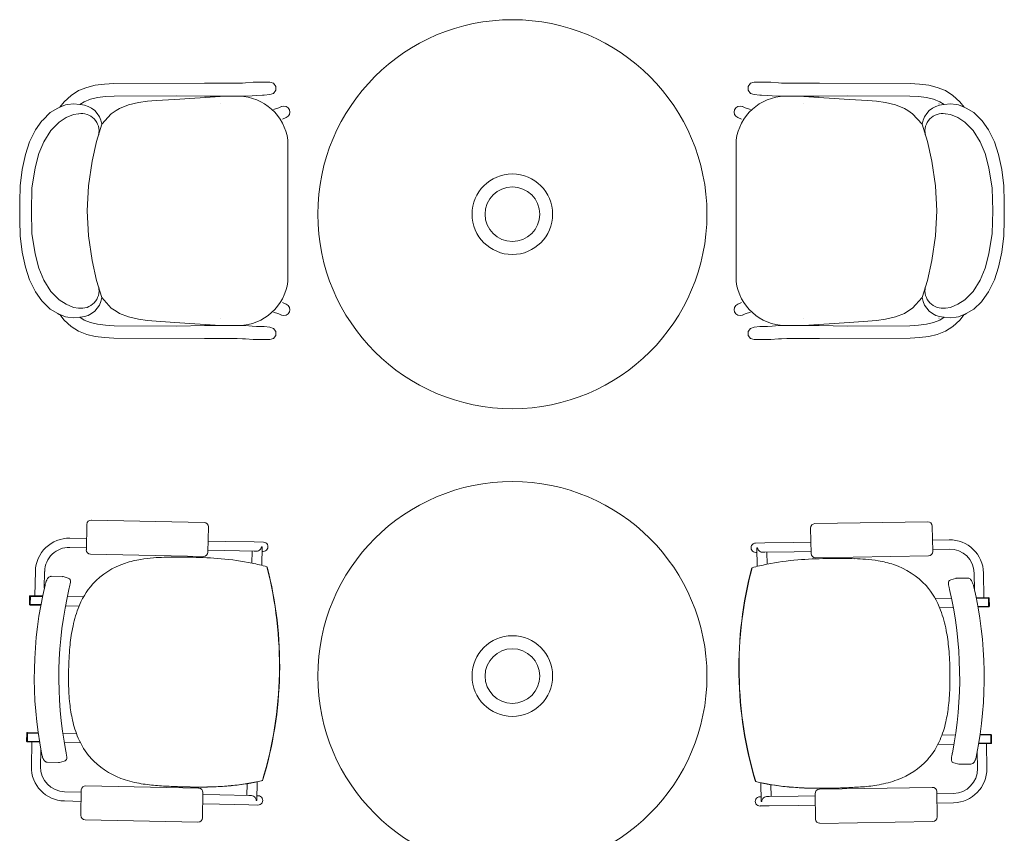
# Model space of a CAD drawing. Header units: millimetres. Extents: x 99250 to 122845, y -19292 to 18303.
# Tile 18 of 99: x 101816 to 103744, y 14136 to 15729. Entities that reach past the tile are written whole.
import ezdxf

# ---------------------------------------------------------------- set-up
doc = ezdxf.new("R2010")
doc.units = ezdxf.units.MM
doc.header["$MEASUREMENT"] = 0
doc.layers.add('IRISH HOUSE_HYD AIRPORT_DRAINAGE LAYOUT 1$0$GREY SCALE', color=8, linetype='Continuous')
doc.layers.add('IRISH HOUSE_HYD AIRPORT_DRAINAGE LAYOUT 1$0$GREYSCALE', color=8, linetype='Continuous', lineweight=0)
doc.layers.add('M-MEP-ELPR-EQUIP', color=6, linetype='Continuous', lineweight=20)

# ---------------------------------------------------------------- blocks, each defined once
blk = doc.blocks.new('IRISH HOUSE_HYD AIRPORT_DRAINAGE LAYOUT 1$0$FLOOR PLAN')
at = {"layer": 'IRISH HOUSE_HYD AIRPORT_DRAINAGE LAYOUT 1$0$GREYSCALE', "color": 8, "lineweight": 0}
for p, q in [((1964.3, 15600.8), (1947.5, 15596.7)), ((1982, 15603), (1964.3, 15600.8)), ((2000.7, 15604), (1982, 15603)), ((2178.3, 15604.8), (2000.7, 15604)), ((2223.8, 15604.9), (2178.3, 15604.8)), ((2242.3, 15604.9), (2223.8, 15604.9)), ((2252.8, 15605), (2242.3, 15604.9)), ((2258.1, 15605.4), (2252.8, 15605)), ((2273.5, 15606.7), (2258.1, 15605.4)), ((2286, 15607), (2273.5, 15606.7)), ((2305.6, 15607), (2286, 15607)), ((2305.8, 15607), (2305.6, 15607)), ((2306, 15607), (2305.8, 15607)), ((2313.2, 15604.6), (2306, 15607)), ((2317.6, 15598.5), (2313.2, 15604.6)), ((2317.6, 15591), (2317.6, 15598.5)), ((3242.8, 15598.5), (3247.2, 15604.6)), ((3242.8, 15591), (3242.8, 15598.5)), ((3247.2, 15604.6), (3254.3, 15607)), ((3254.3, 15607), (3254.6, 15607)), ((3254.6, 15607), (3254.8, 15607)), ((3254.8, 15607), (3274.4, 15607)), ((3274.4, 15607), (3286.9, 15606.7)), ((3286.9, 15606.7), (3302.3, 15605.4)), ((3302.3, 15605.4), (3307.6, 15605)), ((3307.6, 15605), (3318.1, 15604.9)), ((3318.1, 15604.9), (3336.6, 15604.9)), ((3336.6, 15604.9), (3382, 15604.8)), ((3382, 15604.8), (3559.7, 15604)), ((3559.7, 15604), (3578.4, 15603)), ((3578.4, 15603), (3596.1, 15600.8)), ((3596.1, 15600.8), (3612.9, 15596.7)), ((1916.8, 15581), (1903.1, 15568.6)), ((1931.6, 15590.3), (1916.8, 15581)), ((1947.5, 15596.7), (1931.6, 15590.3)), ((1968.7, 15576.8), (1984.2, 15578.8)), ((1984.2, 15578.8), (2001.5, 15579.6)), ((2001.5, 15579.6), (2123.6, 15580.2)), ((2119.9, 15573.2), (2208.8, 15578.9)), ((2178.4, 15579.3), (2123.6, 15580.2)), ((2223.9, 15579.4), (2178.4, 15579.3)), ((2208.8, 15578.9), (2226.7, 15579.4)), ((2242.4, 15579.4), (2223.9, 15579.4)), ((2226.7, 15579.4), (2227.2, 15579.4)), ((2227.2, 15579.4), (2230.1, 15579.3)), ((2252.9, 15579.5), (2242.4, 15579.4)), ((2257.7, 15579.6), (2252.9, 15579.5)), ((2271.1, 15580.2), (2257.7, 15579.6)), ((2279.7, 15581), (2271.1, 15580.2)), ((2291.9, 15581.2), (2279.7, 15581)), ((2294.9, 15581.2), (2291.9, 15581.2)), ((2306, 15582.6), (2294.9, 15581.2)), ((2306, 15582.6), (2313.2, 15584.9)), ((2313.2, 15584.9), (2317.6, 15591)), ((3247.2, 15584.9), (3242.8, 15591)), ((3254.3, 15582.6), (3247.2, 15584.9)), ((3254.3, 15582.6), (3265.5, 15581.2)), ((3265.5, 15581.2), (3268.5, 15581.2)), ((3268.5, 15581.2), (3280.7, 15581)), ((3280.7, 15581), (3289.3, 15580.2)), ((3289.3, 15580.2), (3302.7, 15579.6)), ((3302.7, 15579.6), (3307.5, 15579.5)), ((3307.5, 15579.5), (3318, 15579.4)), ((3318, 15579.4), (3336.5, 15579.4)), ((3333.2, 15579.4), (3330.3, 15579.3)), ((3333.6, 15579.4), (3333.2, 15579.4)), ((3351.5, 15578.9), (3333.6, 15579.4)), ((3336.5, 15579.4), (3381.9, 15579.3)), ((3440.5, 15573.2), (3351.5, 15578.9)), ((3381.9, 15579.3), (3436.8, 15580.2)), ((3558.9, 15579.6), (3436.8, 15580.2)), ((3576.2, 15578.8), (3558.9, 15579.6)), ((3591.7, 15576.8), (3576.2, 15578.8)), ((3612.9, 15596.7), (3628.8, 15590.3)), ((3628.8, 15590.3), (3643.6, 15581)), ((3643.6, 15581), (3657.2, 15568.6)), ((1903.1, 15568.6), (1894.7, 15557.9)), ((1894.7, 15557.9), (1906, 15562.5)), ((1906, 15562.5), (1910.4, 15563.1)), ((1910.4, 15563.1), (1921.6, 15564.2)), ((1933.9, 15563.2), (1921.6, 15564.2)), ((1933.9, 15563.2), (1942.6, 15568.6)), ((1935.5, 15563), (1933.9, 15563.2)), ((1942.6, 15568.6), (1954.9, 15573.5)), ((1944.2, 15564.6), (1944.1, 15564.6)), ((1954.9, 15573.5), (1968.7, 15576.8)), ((2029.1, 15562.3), (2011.9, 15555.5)), ((2029.1, 15562.3), (2049.1, 15567.1)), ((2049.1, 15567.1), (2066.4, 15569.4)), ((2066.4, 15569.4), (2083.7, 15570.9)), ((2083.7, 15570.9), (2119.9, 15573.2)), ((2209.5, 15564.8), (2209.4, 15564.8)), ((2323.3, 15556.3), (2329, 15558.9)), ((2329, 15558.9), (2329.2, 15559)), ((2329.2, 15559), (2333.6, 15559.8)), ((2333.6, 15559.8), (2338, 15559)), ((2338, 15559), (2341.8, 15556.5)), ((3222.4, 15559), (3218.6, 15556.5)), ((3226.8, 15559.8), (3222.4, 15559)), ((3231.2, 15559), (3226.8, 15559.8)), ((3231.4, 15558.9), (3231.2, 15559)), ((3237, 15556.3), (3231.4, 15558.9)), ((3350.9, 15564.8), (3350.9, 15564.8)), ((3476.7, 15570.9), (3440.5, 15573.2)), ((3494, 15569.4), (3476.7, 15570.9)), ((3511.3, 15567.1), (3494, 15569.4)), ((3531.3, 15562.3), (3511.3, 15567.1)), ((3531.3, 15562.3), (3548.5, 15555.5)), ((3605.5, 15573.5), (3591.7, 15576.8)), ((3617.8, 15568.6), (3605.5, 15573.5)), ((3616.2, 15564.6), (3616.3, 15564.6)), ((3626.5, 15563.2), (3617.8, 15568.6)), ((3624.9, 15563), (3626.5, 15563.2)), ((3626.5, 15563.2), (3638.8, 15564.2)), ((3649.9, 15563.1), (3638.8, 15564.2)), ((3654.3, 15562.5), (3649.9, 15563.1)), ((3665.7, 15557.9), (3654.3, 15562.5)), ((3657.2, 15568.6), (3665.7, 15557.9)), ((1861.2, 15532.6), (1875.7, 15547.1)), ((1875.7, 15547.1), (1890.7, 15555.7)), ((1890.7, 15555.7), (1893.8, 15557.5)), ((1893.8, 15557.5), (1894.7, 15557.9)), ((1921.8, 15543.7), (1907, 15537.6)), ((1931.5, 15545), (1921.8, 15543.7)), ((1932.3, 15545.1), (1931.5, 15545)), ((1995.6, 15545.1), (1977.3, 15524.6)), ((2005, 15551.2), (1995.6, 15545.1)), ((2011.9, 15555.5), (2005, 15551.2)), ((2313.3, 15553.1), (2323.3, 15556.3)), ((2341.8, 15540.1), (2338, 15537.6)), ((2341.8, 15556.5), (2344.3, 15552.7)), ((2344.3, 15543.8), (2341.8, 15540.1)), ((2344.3, 15552.7), (2345.1, 15548.3)), ((2345.1, 15548.3), (2344.3, 15543.8)), ((3216.1, 15552.7), (3215.2, 15548.3)), ((3215.2, 15548.3), (3216.1, 15543.8)), ((3218.6, 15556.5), (3216.1, 15552.7)), ((3216.1, 15543.8), (3218.6, 15540.1)), ((3218.6, 15540.1), (3222.4, 15537.6)), ((3247.1, 15553.1), (3237, 15556.3)), ((3548.5, 15555.5), (3555.4, 15551.2)), ((3555.4, 15551.2), (3564.7, 15545.1)), ((3564.7, 15545.1), (3583.1, 15524.6)), ((3628.1, 15545.1), (3628.9, 15545)), ((3628.9, 15545), (3638.6, 15543.7)), ((3638.6, 15543.7), (3653.4, 15537.6)), ((3666.6, 15557.5), (3665.7, 15557.9)), ((3669.7, 15555.7), (3666.6, 15557.5)), ((3684.6, 15547.1), (3669.7, 15555.7)), ((3699.2, 15532.6), (3684.6, 15547.1)), ((1847, 15513.4), (1859.6, 15531.2)), ((1859.6, 15531.2), (1861.2, 15532.6)), ((1893.6, 15528.8), (1877.5, 15512.3)), ((1907, 15537.6), (1893.6, 15528.8)), ((1966.8, 15490.9), (1977.3, 15524.6)), ((2337.9, 15537.5), (2330.8, 15534.1)), ((2338, 15537.6), (2337.9, 15537.5)), ((3222.4, 15537.6), (3222.5, 15537.5)), ((3222.5, 15537.5), (3229.5, 15534.1)), ((3593.5, 15490.9), (3583.1, 15524.6)), ((3653.4, 15537.6), (3666.7, 15528.8)), ((3666.7, 15528.8), (3682.9, 15512.3)), ((3700.8, 15531.2), (3699.2, 15532.6)), ((3713.4, 15513.4), (3700.8, 15531.2)), ((1847, 15513.4), (1835.7, 15489.8)), ((1863.6, 15490.1), (1877.5, 15512.3)), ((3696.8, 15490.1), (3682.9, 15512.3)), ((3713.4, 15513.4), (3724.7, 15489.8)), ((1835.7, 15489.8), (1827.6, 15465.2)), ((1853.8, 15466.8), (1863.6, 15490.1)), ((1957.8, 15452), (1966.8, 15490.9)), ((2341.3, 15216.3), (2341.3, 15493.1)), ((3219.1, 15216.3), (3219.1, 15493.1)), ((3602.5, 15452), (3593.5, 15490.9)), ((3706.6, 15466.8), (3696.8, 15490.1)), ((3724.7, 15489.8), (3732.7, 15465.2)), ((1827.6, 15465.2), (1821.2, 15435.8)), ((1846.4, 15439.1), (1853.8, 15466.8)), ((3713.9, 15439.1), (3706.6, 15466.8)), ((3732.7, 15465.2), (3739.1, 15435.8)), ((1950.8, 15403.5), (1957.8, 15452)), ((3609.5, 15403.5), (3602.5, 15452)), ((1821.2, 15435.8), (1817.4, 15403.5)), ((1840.2, 15399.4), (1846.4, 15439.1)), ((3720.2, 15399.4), (3713.9, 15439.1)), ((3739.1, 15435.8), (3743, 15403.5)), ((1817.4, 15403.5), (1816.2, 15372.7)), ((1839, 15354.7), (1840.2, 15399.4)), ((1948.5, 15354.8), (1950.8, 15403.5)), ((3611.9, 15354.8), (3609.5, 15403.5)), ((3721.4, 15354.7), (3720.2, 15399.4)), ((3743, 15403.5), (3744.2, 15372.7)), ((1816.2, 15372.7), (1816.4, 15354.7)), ((3744.2, 15372.7), (3744, 15354.7)), ((1816.2, 15336.8), (1816.4, 15354.7)), ((1840.2, 15310.1), (1839, 15354.7)), ((1948.5, 15354.7), (1948.5, 15354.8)), ((1948.5, 15354.7), (1948.5, 15354.7)), ((1950.8, 15306), (1948.5, 15354.7)), ((3609.5, 15306), (3611.9, 15354.7)), ((3611.9, 15354.7), (3611.9, 15354.8)), ((3611.9, 15354.7), (3611.9, 15354.7)), ((3720.2, 15310.1), (3721.4, 15354.7)), ((3744.2, 15336.8), (3744, 15354.7)), ((1817.4, 15305.9), (1816.2, 15336.8)), ((3743, 15305.9), (3744.2, 15336.8)), ((1846.4, 15270.3), (1840.2, 15310.1)), ((3713.9, 15270.3), (3720.2, 15310.1)), ((1821.2, 15273.7), (1817.4, 15305.9)), ((1957.8, 15257.5), (1950.8, 15306)), ((3602.5, 15257.5), (3609.5, 15306)), ((3739.1, 15273.7), (3743, 15305.9)), ((1827.6, 15244.2), (1821.2, 15273.7)), ((1853.8, 15242.6), (1846.4, 15270.3)), ((3706.6, 15242.6), (3713.9, 15270.3)), ((3732.7, 15244.2), (3739.1, 15273.7)), ((1966.8, 15218.5), (1957.8, 15257.5)), ((3593.5, 15218.5), (3602.5, 15257.5)), ((1835.7, 15219.7), (1827.6, 15244.2)), ((1863.6, 15219.3), (1853.8, 15242.6)), ((3696.8, 15219.3), (3706.6, 15242.6)), ((3724.7, 15219.7), (3732.7, 15244.2)), ((1847, 15196), (1835.7, 15219.7)), ((1877.5, 15197.1), (1863.6, 15219.3)), ((1977.3, 15184.9), (1966.8, 15218.5)), ((3583.1, 15184.9), (3593.5, 15218.5)), ((3682.9, 15197.1), (3696.8, 15219.3)), ((3713.4, 15196), (3724.7, 15219.7)), ((1847, 15196), (1859.6, 15178.3)), ((1893.6, 15180.7), (1877.5, 15197.1)), ((3666.7, 15180.7), (3682.9, 15197.1)), ((3713.4, 15196), (3700.8, 15178.3)), ((1859.6, 15178.3), (1861.2, 15176.9)), ((1861.2, 15176.9), (1875.7, 15162.3)), ((1907, 15171.9), (1893.6, 15180.7)), ((1995.6, 15164.3), (1977.3, 15184.9)), ((2337.9, 15171.9), (2330.8, 15175.4)), ((3222.5, 15171.9), (3229.5, 15175.4)), ((3564.7, 15164.3), (3583.1, 15184.9)), ((3653.4, 15171.9), (3666.7, 15180.7)), ((3699.2, 15176.9), (3684.6, 15162.3)), ((3700.8, 15178.3), (3699.2, 15176.9)), ((1875.7, 15162.3), (1890.7, 15153.8)), ((1921.8, 15165.8), (1907, 15171.9)), ((1931.5, 15164.4), (1921.8, 15165.8)), ((1932.3, 15164.3), (1931.5, 15164.4)), ((2005, 15158.3), (1995.6, 15164.3)), ((2011.9, 15153.9), (2005, 15158.3)), ((2029.1, 15147.1), (2011.9, 15153.9)), ((2313.3, 15156.4), (2323.3, 15153.2)), ((2338, 15171.9), (2337.9, 15171.9)), ((2341.8, 15169.4), (2338, 15171.9)), ((2344.3, 15165.6), (2341.8, 15169.4)), ((2341.8, 15153), (2344.3, 15156.7)), ((2345.1, 15161.2), (2344.3, 15165.6)), ((2344.3, 15156.7), (2345.1, 15161.2)), ((3215.2, 15161.2), (3216.1, 15165.6)), ((3216.1, 15156.7), (3215.2, 15161.2)), ((3216.1, 15165.6), (3218.6, 15169.4)), ((3218.6, 15153), (3216.1, 15156.7)), ((3218.6, 15169.4), (3222.4, 15171.9)), ((3222.4, 15171.9), (3222.5, 15171.9)), ((3247.1, 15156.4), (3237, 15153.2)), ((3531.3, 15147.1), (3548.5, 15153.9)), ((3548.5, 15153.9), (3555.4, 15158.3)), ((3555.4, 15158.3), (3564.7, 15164.3)), ((3628.1, 15164.3), (3628.9, 15164.4)), ((3628.9, 15164.4), (3638.6, 15165.8)), ((3638.6, 15165.8), (3653.4, 15171.9)), ((3684.6, 15162.3), (3669.7, 15153.8)), ((1890.7, 15153.8), (1893.8, 15151.9)), ((1893.8, 15151.9), (1894.7, 15151.6)), ((1894.7, 15151.6), (1906, 15147)), ((1903.1, 15140.8), (1894.7, 15151.6)), ((1916.8, 15128.4), (1903.1, 15140.8)), ((1906, 15147), (1910.4, 15146.4)), ((1910.4, 15146.4), (1921.6, 15145.3)), ((1933.9, 15146.3), (1921.6, 15145.3)), ((1935.5, 15146.4), (1933.9, 15146.3)), ((1933.9, 15146.3), (1942.6, 15140.9)), ((1942.6, 15140.9), (1954.9, 15135.9)), ((1944.2, 15144.9), (1944.1, 15144.9)), ((1954.9, 15135.9), (1968.7, 15132.6)), ((2029.1, 15147.1), (2049.1, 15142.3)), ((2049.1, 15142.3), (2066.4, 15140)), ((2066.4, 15140), (2083.7, 15138.6)), ((2083.7, 15138.6), (2119.9, 15136.2)), ((2119.9, 15136.2), (2208.8, 15130.5)), ((2209.5, 15144.7), (2209.4, 15144.7)), ((2323.3, 15153.2), (2329, 15150.5)), ((2329, 15150.5), (2329.2, 15150.5)), ((2329.2, 15150.5), (2333.6, 15149.6)), ((2333.6, 15149.6), (2338, 15150.5)), ((2338, 15150.5), (2341.8, 15153)), ((3222.4, 15150.5), (3218.6, 15153)), ((3226.8, 15149.6), (3222.4, 15150.5)), ((3231.2, 15150.5), (3226.8, 15149.6)), ((3231.4, 15150.5), (3231.2, 15150.5)), ((3237, 15153.2), (3231.4, 15150.5)), ((3350.9, 15144.7), (3350.9, 15144.7)), ((3440.5, 15136.2), (3351.5, 15130.5)), ((3476.7, 15138.6), (3440.5, 15136.2)), ((3494, 15140), (3476.7, 15138.6)), ((3511.3, 15142.3), (3494, 15140)), ((3531.3, 15147.1), (3511.3, 15142.3)), ((3605.5, 15135.9), (3591.7, 15132.6)), ((3617.8, 15140.9), (3605.5, 15135.9)), ((3616.2, 15144.9), (3616.3, 15144.9)), ((3626.5, 15146.3), (3617.8, 15140.9)), ((3624.9, 15146.4), (3626.5, 15146.3)), ((3626.5, 15146.3), (3638.8, 15145.3)), ((3649.9, 15146.4), (3638.8, 15145.3)), ((3643.6, 15128.4), (3657.2, 15140.8)), ((3654.3, 15147), (3649.9, 15146.4)), ((3665.7, 15151.6), (3654.3, 15147)), ((3657.2, 15140.8), (3665.7, 15151.6)), ((3666.6, 15151.9), (3665.7, 15151.6)), ((3669.7, 15153.8), (3666.6, 15151.9)), ((1931.6, 15119.1), (1916.8, 15128.4)), ((1947.5, 15112.7), (1931.6, 15119.1)), ((1968.7, 15132.6), (1984.2, 15130.7)), ((1984.2, 15130.7), (2001.5, 15129.8)), ((2001.5, 15129.8), (2123.6, 15129.2)), ((2178.4, 15130.1), (2123.6, 15129.2)), ((2223.9, 15130.1), (2178.4, 15130.1)), ((2208.8, 15130.5), (2226.7, 15130)), ((2242.4, 15130), (2223.9, 15130.1)), ((2226.7, 15130), (2227.2, 15130)), ((2227.2, 15130), (2230.1, 15130.1)), ((2252.9, 15129.9), (2242.4, 15130)), ((2257.7, 15129.9), (2252.9, 15129.9)), ((2271.1, 15129.2), (2257.7, 15129.9)), ((2279.7, 15128.5), (2271.1, 15129.2)), ((2291.9, 15128.2), (2279.7, 15128.5)), ((2294.9, 15128.2), (2291.9, 15128.2)), ((2306, 15126.8), (2294.9, 15128.2)), ((2306, 15126.8), (2313.2, 15124.5)), ((2313.2, 15124.5), (2317.6, 15118.4)), ((2317.6, 15118.4), (2317.6, 15110.9)), ((3247.2, 15124.5), (3242.8, 15118.4)), ((3242.8, 15118.4), (3242.8, 15110.9)), ((3254.3, 15126.8), (3247.2, 15124.5)), ((3254.3, 15126.8), (3265.5, 15128.2)), ((3265.5, 15128.2), (3268.5, 15128.2)), ((3268.5, 15128.2), (3280.7, 15128.5)), ((3280.7, 15128.5), (3289.3, 15129.2)), ((3289.3, 15129.2), (3302.7, 15129.9)), ((3302.7, 15129.9), (3307.5, 15129.9)), ((3307.5, 15129.9), (3318, 15130)), ((3318, 15130), (3336.5, 15130.1)), ((3333.2, 15130), (3330.3, 15130.1)), ((3333.6, 15130), (3333.2, 15130)), ((3351.5, 15130.5), (3333.6, 15130)), ((3336.5, 15130.1), (3381.9, 15130.1)), ((3381.9, 15130.1), (3436.8, 15129.2)), ((3558.9, 15129.8), (3436.8, 15129.2)), ((3576.2, 15130.7), (3558.9, 15129.8)), ((3591.7, 15132.6), (3576.2, 15130.7)), ((3612.9, 15112.7), (3628.8, 15119.1)), ((3628.8, 15119.1), (3643.6, 15128.4)), ((1964.3, 15108.7), (1947.5, 15112.7)), ((1982, 15106.4), (1964.3, 15108.7)), ((2000.7, 15105.5), (1982, 15106.4)), ((2178.3, 15104.6), (2000.7, 15105.5)), ((2223.8, 15104.6), (2178.3, 15104.6)), ((2242.3, 15104.5), (2223.8, 15104.6)), ((2252.8, 15104.4), (2242.3, 15104.5)), ((2258.1, 15104), (2252.8, 15104.4)), ((2273.5, 15102.8), (2258.1, 15104)), ((2286, 15102.5), (2273.5, 15102.8)), ((2305.6, 15102.5), (2286, 15102.5)), ((2305.8, 15102.5), (2305.6, 15102.5)), ((2306, 15102.5), (2305.8, 15102.5)), ((2313.2, 15104.8), (2306, 15102.5)), ((2317.6, 15110.9), (2313.2, 15104.8)), ((3242.8, 15110.9), (3247.2, 15104.8)), ((3247.2, 15104.8), (3254.3, 15102.5)), ((3254.3, 15102.5), (3254.6, 15102.5)), ((3254.6, 15102.5), (3254.8, 15102.5)), ((3254.8, 15102.5), (3274.4, 15102.5)), ((3274.4, 15102.5), (3286.9, 15102.8)), ((3286.9, 15102.8), (3302.3, 15104)), ((3302.3, 15104), (3307.6, 15104.4)), ((3307.6, 15104.4), (3318.1, 15104.5)), ((3318.1, 15104.5), (3336.6, 15104.6)), ((3336.6, 15104.6), (3382, 15104.6)), ((3382, 15104.6), (3559.7, 15105.5)), ((3559.7, 15105.5), (3578.4, 15106.4)), ((3578.4, 15106.4), (3596.1, 15108.7)), ((3596.1, 15108.7), (3612.9, 15112.7)), ((2177.5, 14744.5), (1956.5, 14749.1)), ((1947.7, 14740.7), (1946.7, 14691.1)), ((2184.8, 14686.1), (2185.9, 14735.7)), ((3365.7, 14683.8), (3364.9, 14733.4)), ((3373.3, 14742.1), (3594.4, 14745.8)), ((3603, 14737.4), (3603.9, 14687.8)), ((1914.6, 14713.8), (1947.2, 14713.1)), ((1914.2, 14695.6), (1946.8, 14694.9)), ((2185.3, 14708.1), (2218.4, 14707.4)), ((2275.5, 14706.3), (2218.4, 14707.4)), ((2275.5, 14706.3), (2293.5, 14705.9)), ((2289.4, 14696.9), (2289.4, 14696.9)), ((2290.8, 14696.9), (2289.4, 14696.9)), ((2290.8, 14696.7), (2290.1, 14660.5)), ((2290.8, 14696.7), (2290.8, 14696.7)), ((3275.1, 14704.3), (3257.1, 14704)), ((3259.8, 14695), (3261.2, 14695)), ((3259.8, 14694.8), (3260.4, 14658.6)), ((3259.8, 14694.8), (3259.8, 14694.8)), ((3261.2, 14695), (3261.2, 14695)), ((3275.1, 14704.3), (3332.2, 14705.3)), ((3365.4, 14705.8), (3332.2, 14705.3)), ((3636.1, 14710.4), (3603.5, 14709.8)), ((3636.4, 14692.2), (3603.8, 14691.7)), ((1955.1, 14682.4), (2176.1, 14677.8)), ((2184.9, 14690), (2218, 14689.3)), ((2275.2, 14688.1), (2218, 14689.3)), ((2271.1, 14688.2), (2270.6, 14664.9)), ((2275.2, 14688.1), (2280.1, 14688)), ((2290.6, 14687.8), (2293.1, 14687.7)), ((3259.9, 14685.9), (3257.4, 14685.8)), ((3275.4, 14686.1), (3270.5, 14686.1)), ((3275.4, 14686.1), (3332.5, 14687.1)), ((3279.5, 14686.2), (3279.9, 14663)), ((3365.7, 14687.7), (3332.5, 14687.1)), ((3595.5, 14679.2), (3374.4, 14675.4)), ((2300.3, 14657.6), (2300.3, 14657.6)), ((2300.7, 14657.6), (2300.7, 14657.6)), ((3249.8, 14655.8), (3249.8, 14655.8)), ((3250.2, 14655.8), (3250.2, 14655.8)), ((1846, 14600.7), (1847, 14648.9)), ((1864.4, 14615.5), (1865.1, 14648.5)), ((1899.8, 14638.5), (1877.8, 14639)), ((1899.8, 14638.5), (1899.8, 14638.5)), ((1901.5, 14638.3), (1911.1, 14635.6)), ((3648.9, 14634.8), (3639.3, 14632.2)), ((3650.6, 14635.1), (3672.6, 14635.4)), ((3650.6, 14635.1), (3650.6, 14635.1)), ((3685.9, 14611.9), (3685.3, 14645)), ((3704.3, 14597), (3703.5, 14645.3)), ((1913.3, 14616.2), (1913.3, 14616.2)), ((1835.6, 14599.7), (1835.3, 14584)), ((1836.8, 14599.7), (1836.5, 14583.9)), ((1861.1, 14600.4), (1836.8, 14600.9)), ((1837.1, 14599.7), (1836.8, 14583.9)), ((1860.9, 14599.2), (1836.8, 14599.7)), ((1837.1, 14599.7), (1860.9, 14599.2)), ((1909.5, 14599.4), (1941.2, 14598.7)), ((3640.7, 14596), (3609, 14595.4)), ((3637, 14612.8), (3637, 14612.8)), ((3689.1, 14596.8), (3713.4, 14597.2)), ((3713.1, 14596), (3689.3, 14595.6)), ((3689.3, 14595.6), (3713.4, 14596)), ((3713.1, 14596), (3713.4, 14580.2)), ((3713.4, 14596), (3713.7, 14580.2)), ((3714.6, 14596), (3714.9, 14580.3)), ((1836.5, 14583.9), (1836.8, 14583.9)), ((1836.5, 14582.7), (1857.6, 14582.3)), ((1836.8, 14583.9), (1857.8, 14583.5)), ((1932.5, 14580.7), (1905.9, 14581.3)), ((3617.6, 14577.4), (3644.3, 14577.9)), ((3713.4, 14580.2), (3692.3, 14579.9)), ((3713.7, 14579), (3692.5, 14578.7)), ((3713.7, 14580.2), (3713.4, 14580.2)), ((2324.7, 14447.7), (2324.6, 14447.7)), ((2324.6, 14447.7), (2324.7, 14447.7)), ((2324.6, 14447.7), (2324.6, 14447.7)), ((2324.7, 14447.7), (2325.2, 14447.7)), ((2324.7, 14447.7), (2325.2, 14447.7)), ((2324.7, 14447.7), (2324.7, 14447.7)), ((2325.2, 14447.7), (2325.2, 14447.7)), ((3224.9, 14445.9), (3224.5, 14445.9)), ((3224.5, 14445.9), (3224.5, 14445.9)), ((3224.9, 14445.9), (3224.5, 14445.9)), ((3224.9, 14445.9), (3225, 14445.9)), ((3225, 14445.9), (3224.9, 14445.9)), ((3224.9, 14445.9), (3224.9, 14445.9)), ((3225, 14445.9), (3225, 14445.9)), ((1830, 14331.9), (1829.7, 14316.2)), ((1831.2, 14331.9), (1830.9, 14316.1)), ((1831.5, 14331.9), (1831.2, 14316.1)), ((1852.5, 14331.4), (1831.2, 14331.9)), ((1852.3, 14332.6), (1831.3, 14333.1)), ((1831.5, 14331.9), (1852.5, 14331.4)), ((1900.6, 14331.6), (1927.2, 14331.1)), ((3648.6, 14328.2), (3621.9, 14327.7)), ((3717.6, 14328.2), (3696.7, 14327.8)), ((3696.7, 14327.8), (3717.9, 14328.2)), ((3696.8, 14329), (3717.9, 14329.4)), ((3717.6, 14328.2), (3717.9, 14312.4)), ((3718, 14328.2), (3718.2, 14312.4)), ((3719.1, 14328.2), (3719.4, 14312.4)), ((1830.9, 14316.1), (1831.2, 14316.1)), ((1830.9, 14314.9), (1855.1, 14314.4)), ((1831.2, 14316.1), (1854.9, 14315.6)), ((1840, 14314.7), (1839, 14266.5)), ((1935.2, 14312.7), (1903.5, 14313.4)), ((3613.9, 14309.4), (3645.6, 14310)), ((3718.2, 14311.2), (3694, 14310.8)), ((3717.9, 14312.4), (3694.2, 14312)), ((3709.1, 14311.1), (3709.9, 14262.8)), ((3718.2, 14312.4), (3717.9, 14312.4)), ((1857.8, 14298.7), (1857.1, 14266.1)), ((1859, 14292.4), (1859, 14292.4)), ((3690, 14288.8), (3690, 14288.8)), ((3691.2, 14295.1), (3691.8, 14262.5)), ((1870.2, 14274.7), (1892.2, 14274.3)), ((1903.6, 14276.7), (1893.9, 14274.4)), ((1893.9, 14274.4), (1893.9, 14274.4)), ((3645.3, 14273.3), (3655.1, 14271)), ((3655.1, 14271), (3655.1, 14271)), ((3678.7, 14271.2), (3656.7, 14270.8)), ((2166.7, 14224.2), (1945.6, 14228.8)), ((2261.6, 14232.8), (2261.1, 14209.6)), ((2281.2, 14236.5), (2280.5, 14200.2)), ((3267.6, 14234.5), (3268.2, 14198.3)), ((3287.2, 14230.8), (3287.6, 14207.6)), ((1904.2, 14217), (1936.8, 14216.3)), ((1936.9, 14220.5), (1935.9, 14170.9)), ((2174, 14165.9), (2175, 14215.5)), ((2175, 14211.4), (2208.1, 14210.7)), ((2265.2, 14209.5), (2208.1, 14210.7)), ((2265.2, 14209.5), (2270.1, 14209.4)), ((2280.7, 14209.2), (2283.2, 14209.1)), ((3374.5, 14163.5), (3373.7, 14213.1)), ((3382.1, 14221.8), (3603.1, 14225.6)), ((3611.8, 14217.2), (3612.7, 14167.6)), ((3644.5, 14213.6), (3611.9, 14213.1)), ((1903.8, 14198.9), (1936.4, 14198.2)), ((2174.6, 14193.2), (2207.7, 14192.6)), ((2264.8, 14191.4), (2207.7, 14192.6)), ((2264.8, 14191.4), (2282.8, 14191)), ((2277.2, 14205.7), (2277.2, 14205.7)), ((2279.1, 14200.1), (2280.5, 14200.1)), ((2280.5, 14200.1), (2280.5, 14200.1)), ((3268, 14207.2), (3265.5, 14207.2)), ((3268.2, 14198.2), (3268.2, 14198.2)), ((3269.6, 14198.2), (3268.2, 14198.2)), ((3271.4, 14203.8), (3271.4, 14203.8)), ((3283.5, 14207.5), (3278.6, 14207.4)), ((3283.5, 14207.5), (3340.6, 14208.5)), ((3283.8, 14189.4), (3340.9, 14190.3)), ((3373.7, 14209), (3340.6, 14208.5)), ((3374, 14190.9), (3340.9, 14190.3)), ((3644.8, 14195.5), (3612.2, 14194.9)), ((3283.8, 14189.4), (3265.8, 14189.1)), ((1944.2, 14162.1), (2165.3, 14157.5)), ((3604.3, 14158.9), (3383.2, 14155.1))]:
    blk.add_line(p, q, dxfattribs=at)
for centre, radius in [((2780.9, 15348.2), 381), ((2780.9, 15348.2), 78.9), ((2780.9, 15348.2), 53.5), ((2780.9, 14443.6), 381), ((2780.9, 14443.6), 78.9), ((2780.9, 14443.6), 53.5)]:
    blk.add_circle(centre, radius, dxfattribs=at)
for centre, radius, start, end in [((2243.1, 15480.6), 98.9, 7.2909, 88.3551), ((3317.2, 15480.6), 98.9, 91.6449, 172.7091), ((1932.2, 15517.5), 45.6, 8.8864, 85.879), ((3628.2, 15517.5), 45.6, 94.121, 171.1136), ((1937.1, 15510.9), 34.5, 348.2401, 99.3448), ((3623.3, 15510.9), 34.5, 80.6552, 191.7599), ((2243.1, 15228.9), 98.9, 271.6449, 352.7091), ((3317.2, 15228.9), 98.9, 187.2909, 268.3551), ((1937.1, 15198.5), 34.5, 260.6552, 11.7599), ((3623.3, 15198.5), 34.5, 168.2401, 279.3448), ((1932.2, 15191.9), 45.6, 274.121, 351.1136), ((3628.2, 15191.9), 45.6, 188.8864, 265.879), ((1913.2, 14647.5), 66.2, 88.8073, 178.8073), ((3637.2, 14644.2), 66.2, 0.9673, 90.9673), ((1913.2, 14647.5), 48.1, 88.8073, 178.8073), ((2280.1, 14697.2), 9.3, 320.8683, 357.8519), ((2281.3, 14696.9), 9.56, 358.8283, 359.6111), ((3269.4, 14695), 9.56, 180.1635, 180.9463), ((3270.5, 14695.3), 9.3, 181.9227, 218.9064), ((3637.2, 14644.2), 48.1, 0.9673, 90.9673), ((2084.4, 14479), 195.7, 99.1479, 108.2188), ((2098.4, 14395.6), 280.2, 94.1955, 99.2786), ((2110.9, 14239), 437.4, 91.5545, 94.3225), ((2122.9, 13838.6), 837.9, 90.0343, 91.6284), ((2125.7, 13046.5), 1630, 88.9733, 90.1167), ((2140, 13836.1), 840.3, 85.1852, 88.9881), ((2166.9, 14152), 523.2, 78.4994, 85.211), ((3407.2, 13833.6), 840.3, 90.7865, 94.5894), ((3418.4, 13043.9), 1630, 89.658, 90.8014), ((3424.4, 13836), 837.9, 88.1463, 89.7404), ((3437.9, 14236.4), 437.4, 85.4521, 88.2202), ((3451, 14393), 280.2, 80.4961, 85.5792), ((2070.1, 14521.2), 151.1, 108.0651, 137.1028), ((2183.9, 14244.7), 429, 74.2667, 78.2647), ((1549.5, 14463.8), 775.4, 358.807, 14.4755), ((1550.4, 14463.8), 774.9, 358.8073, 14.4853), ((3999.3, 14459), 774.9, 165.2893, 180.9674), ((4000.2, 14459), 775.4, 165.2991, 180.9677), ((3364.9, 14242.3), 429, 101.5099, 105.5079), ((3381.6, 14149.6), 523.2, 94.5636, 101.2753), ((3465.4, 14476.3), 195.7, 71.5558, 80.6268), ((3479.9, 14518.4), 151.1, 42.6719, 71.7095), ((1885.6, 14624.8), 17.8, 142.6038, 152.306), ((1879.6, 14629.4), 10.2, 128.831, 142.4771), ((1877.9, 14631.5), 7.45, 104.9097, 128.7466), ((1877.7, 14632.1), 6.85, 88.9449, 104.4939), ((1899.7, 14631.8), 6.68, 74.4108, 88.7671), ((1909.4, 14629.6), 6.23, 15.892, 74.1917), ((3650.7, 14628.4), 6.68, 91.0076, 105.3639), ((3672.7, 14628.6), 6.85, 75.2807, 90.8297), ((3672.5, 14628), 7.45, 51.028, 74.8649), ((3670.7, 14625.9), 10.2, 37.2975, 50.9436), ((2629.7, 14441.1), 784.9, 166.6928, 190.9219), ((1924.3, 14608), 60, 160.6098, 166.7439), ((1909.2, 14613.3), 44, 155.8299, 160.572), ((1896.3, 14619), 29.9, 151.949, 155.7212), ((2656.8, 14440.6), 764, 166.709, 190.9057), ((1620.9, 14685.3), 300.4, 346.692, 347.3129), ((1719.4, 14663.2), 199.5, 347.2928, 348.1572), ((1809.9, 14644.4), 107.1, 348.1155, 349.5161), ((1869, 14633.4), 46.9, 349.5025, 351.5655), ((1908.1, 14629.2), 7.53, 359.7999, 15.9671), ((1890.2, 14630.3), 25.5, 351.4389, 354.7492), ((1903.4, 14629.1), 12.2, 354.6833, 0.2809), ((2073.3, 14523.4), 152, 138.5348, 159.7542), ((3476.6, 14520.6), 152, 20.0205, 41.2399), ((3642.2, 14625.8), 7.53, 163.8076, 179.9747), ((3646.9, 14625.7), 12.2, 179.4938, 185.0913), ((3660.1, 14626.8), 25.5, 185.0254, 188.3357), ((3681.3, 14629.8), 46.9, 188.2091, 190.2721), ((3641, 14626.2), 6.23, 105.5829, 163.8827), ((3740.5, 14640.6), 107.1, 190.2585, 191.6592), ((3831.1, 14659.1), 199.5, 191.6174, 192.4818), ((3929.6, 14680.8), 300.4, 192.4617, 193.0826), ((3664.7, 14621.3), 17.8, 27.4686, 37.1709), ((3654, 14615.6), 29.9, 24.0535, 27.8256), ((3641.1, 14609.9), 44, 19.2026, 23.9447), ((3626, 14604.7), 60, 13.0307, 19.1648), ((2919.9, 14440.5), 784.9, 348.8528, 13.0818), ((1836.8, 14599.7), 1.21, 88.8073, 178.8073), ((2892.8, 14440.1), 764, 348.8689, 13.0657), ((3713.4, 14596), 1.21, 0.9673, 90.9673), ((1836.5, 14583.9), 1.21, 178.8073, 268.8073), ((2154.8, 14491.7), 239.4, 159.4017, 169.2346), ((3713.7, 14580.2), 1.21, 270.9673, 0.9673), ((3395, 14489.3), 239.4, 10.5401, 20.3729), ((2283.2, 14466.8), 370.3, 169.1499, 174.8174), ((3266.5, 14464.8), 370.3, 4.9572, 10.6248), ((2535.7, 14445.1), 623.7, 174.9285, 178.973), ((3014, 14444.1), 623.7, 0.8016, 4.8461), ((2564.3, 14441), 652.5, 178.6632, 181.0651), ((1549.4, 14463.8), 775.4, 343.1392, 358.8076), ((1549.5, 14463.8), 775.4, 343.1392, 358.8076), ((1550.4, 14463.8), 774.9, 343.1293, 358.8074), ((3999.3, 14459), 774.9, 180.9673, 196.6453), ((4000.2, 14459), 775.4, 180.967, 196.6354), ((4000.3, 14459), 775.4, 180.967, 196.6354), ((2985.3, 14440.2), 652.5, 358.7096, 1.1115), ((2341.1, 14435), 429.2, 180.8168, 186.0845), ((3208.5, 14433.3), 429.2, 353.6902, 358.9578), ((2198.9, 14419.5), 286.1, 186.0115, 192.5733), ((3350.6, 14417.2), 286.1, 347.2013, 353.7631), ((2113.3, 14399.7), 198.3, 192.358, 203.007), ((3436.2, 14397.1), 198.3, 336.7677, 347.4167), ((1831.2, 14331.9), 1.21, 88.8073, 178.8073), ((3717.9, 14328.1), 1.21, 0.9673, 90.9673), ((1830.9, 14316.1), 1.21, 178.8073, 268.8073), ((2061.5, 14377), 141.7, 202.753, 221.1542), ((3487.9, 14374.2), 141.7, 318.6205, 337.0216), ((3718.2, 14312.4), 1.21, 270.9673, 0.9673), ((1917.5, 14303.6), 59.5, 190.8434, 197.0351), ((1628, 14242.2), 283.8, 9.9618, 10.9319), ((1762.2, 14265.8), 147.5, 8.8483, 9.9506), ((1839.6, 14277.8), 69.2, 6.9268, 8.914), ((3786.7, 14261.8), 147.5, 169.824, 170.9263), ((3920.8, 14237.7), 283.8, 168.8428, 169.8128), ((3631.6, 14300.2), 59.5, 342.7395, 348.9312), ((1901.4, 14298.6), 42.7, 196.9616, 201.8434), ((1888.5, 14293.5), 28.8, 201.8648, 205.8082), ((1881.2, 14289.9), 20.7, 205.6969, 210.7645), ((1874.6, 14285.9), 13, 210.5931, 219.702), ((1871.4, 14283.2), 8.76, 219.4005, 235.9165), ((1870.4, 14281.7), 6.97, 235.8614, 268.5187), ((1892.4, 14280.9), 6.68, 268.8411, 283.208), ((1902.1, 14282.8), 6.28, 283.5991, 350.605), ((1874.6, 14282.1), 33.9, 4.2784, 6.8535), ((1899.7, 14283.4), 8.76, 349.8655, 358.8104), ((1892.5, 14283.4), 16, 359.0792, 4.1773), ((2067.9, 14386.1), 152.6, 222.148, 249.4545), ((3481.5, 14383.3), 152.6, 290.3202, 317.6266), ((3656.5, 14280), 16, 175.5973, 180.6954), ((3649.3, 14279.9), 8.76, 180.9643, 189.9091), ((3674.4, 14278.5), 33.9, 172.9211, 175.4963), ((3646.8, 14279.4), 6.28, 189.1696, 256.1755), ((3709.4, 14274.1), 69.2, 170.8606, 172.8479), ((3656.6, 14277.5), 6.68, 256.5667, 270.9335), ((3678.6, 14278.1), 6.97, 271.256, 303.9133), ((3677.6, 14279.6), 8.76, 303.8582, 320.3742), ((3674.4, 14282.4), 13, 320.0726, 329.1815), ((3667.8, 14286.4), 20.7, 329.0102, 334.0778), ((3660.5, 14290), 28.8, 333.9665, 337.9098), ((3647.6, 14295.2), 42.7, 337.9313, 342.813), ((1905.2, 14265.1), 66.2, 178.8073, 268.8073), ((1905.2, 14265.1), 48.1, 178.8073, 268.8073), ((3643.7, 14261.7), 48.1, 270.9673, 0.9673), ((3643.7, 14261.7), 66.2, 270.9673, 0.9673), ((2085.6, 14434.4), 204, 249.5469, 259.8968), ((2109.7, 14568.8), 340.6, 259.8829, 265.4052), ((2144.6, 14992.7), 765.9, 265.3421, 267.6311), ((2172.5, 14843.8), 617.6, 270.9105, 275.3888), ((2174.9, 14812.5), 586.2, 272.1297, 275.3993), ((2175.3, 14816), 589.7, 272.3826, 274.8826), ((2188.8, 14677), 450.1, 274.684, 283.2554), ((2189.4, 14671.6), 444.6, 275.2396, 283.2822), ((2189.3, 14672.2), 445.2, 275.3151, 283.2752), ((3361.7, 14674.7), 450.1, 256.5192, 265.0906), ((3361.1, 14669.3), 444.6, 256.4925, 264.535), ((3361.2, 14669.9), 445.2, 256.4995, 264.4595), ((3440.4, 14566.2), 340.6, 274.3694, 279.8917), ((3463.9, 14431.7), 204, 279.8779, 290.2278), ((2177.1, 15649), 1423, 267.4148, 268.7246), ((2177.7, 15645.1), 1419.1, 267.7423, 268.227), ((2167.4, 15241.9), 1015.8, 268.1063, 270.029), ((2165.9, 15120.2), 894, 268.6909, 271.0546), ((2165.9, 15064.4), 838.3, 268.6821, 272.1036), ((2167.9, 14990.8), 764.7, 270.0019, 272.3969), ((3378.7, 14841.4), 617.6, 264.3858, 268.8641), ((3376.2, 14810.2), 586.2, 264.3753, 267.645), ((3375.7, 14813.6), 589.7, 264.8921, 267.392), ((3383.9, 14988.4), 764.7, 267.3778, 269.7727), ((3386.2, 15062), 838.3, 267.6711, 271.0925), ((3386.4, 15117.8), 894, 268.72, 271.0837), ((3385.4, 15239.5), 1015.8, 269.7456, 271.6683), ((3377.2, 15646.7), 1423, 271.0501, 272.3598), ((3376.6, 15642.7), 1419.1, 271.5476, 272.0323), ((3407.2, 14990.3), 765.9, 272.1435, 274.4326), ((2269.8, 14200.2), 9.32, 359.794, 36.7151), ((2271.4, 14200.4), 9.08, 357.9827, 358.8072), ((3277.3, 14198.5), 9.08, 180.9675, 181.7919), ((3278.9, 14198.2), 9.32, 143.0595, 179.9806)]:
    blk.add_arc(centre, radius, start, end, dxfattribs=at)
for centre, major_axis, ratio, start_param, end_param in [((1956.3, 14740.5), (-5.98, 6.24), 0.992436, -0.781602, 0.781602), ((2177.3, 14735.9), (-6.24, -5.98), 0.992436, 2.359991, 3.923195), ((2280.3, 14697.1), (0.19, 9.07), 0.999507, 3.141593, 4.052444), ((2293.3, 14696.8), (-0.19, -9.07), 0.999507, 0, 3.141593), ((1955.3, 14691), (-6.24, -5.98), 0.992436, -0.781602, 0.781602), ((2176.2, 14686.4), (-5.98, 6.24), 0.992436, 2.359991, 3.923195), ((1945.5, 14220.2), (5.98, -6.24), 0.992436, 2.359991, 3.923195), ((2166.4, 14215.6), (6.24, 5.98), 0.992436, -0.781602, 0.781602), ((2269.9, 14200.3), (-0.19, -9.07), 0.999507, 2.230741, 3.141593), ((2283, 14200.1), (-0.19, -9.07), 0.999507, 0, 3.141593), ((1944.5, 14170.7), (6.24, 5.98), 0.992436, 2.359991, 3.923195), ((2165.4, 14166.1), (5.98, -6.24), 0.992436, -0.781602, 0.781602)]:
    blk.add_ellipse(centre, major_axis=major_axis, ratio=ratio, start_param=start_param, end_param=end_param, dxfattribs=at)
at = {"layer": 'IRISH HOUSE_HYD AIRPORT_DRAINAGE LAYOUT 1$0$GREYSCALE', "color": 8, "lineweight": 0, "extrusion": (0, 0, -1)}
for centre, major_axis, ratio, start_param, end_param in [((3373.5, 14733.5), (6.21, -6.01), 0.992436, 2.359991, 3.923195), ((3594.4, 14737.2), (6.01, 6.21), 0.992436, -0.781602, 0.781602), ((3257.3, 14694.9), (0.15, -9.07), 0.999507, 0, 3.141593), ((3270.3, 14695.1), (-0.15, 9.07), 0.999507, 3.141593, 4.052444), ((3374.3, 14684), (6.01, 6.21), 0.992436, 2.359991, 3.923195), ((3595.3, 14687.8), (6.21, -6.01), 0.992436, -0.781602, 0.781602), ((3382.3, 14213.2), (-6.21, 6.01), 0.992436, -0.781602, 0.781602), ((3603.2, 14217), (-6.01, -6.21), 0.992436, 2.359991, 3.923195), ((3265.7, 14198.1), (0.15, -9.07), 0.999507, 0, 3.141593), ((3278.7, 14198.3), (0.15, -9.07), 0.999507, 2.230741, 3.141593), ((3383.1, 14163.8), (-6.01, -6.21), 0.992436, -0.781602, 0.781602), ((3604.1, 14167.5), (-6.21, 6.01), 0.992436, 2.359991, 3.923195)]:
    blk.add_ellipse(centre, major_axis=major_axis, ratio=ratio, start_param=start_param, end_param=end_param, dxfattribs=at)
blk = doc.blocks.new('IRISH HOUSE_HYD AIRPORT_DRAINAGE LAYOUT 1')
at = {"layer": 'IRISH HOUSE_HYD AIRPORT_DRAINAGE LAYOUT 1$0$GREY SCALE'}
blk.add_blockref('IRISH HOUSE_HYD AIRPORT_DRAINAGE LAYOUT 1$0$FLOOR PLAN', (0, 0), dxfattribs=at)

msp = doc.modelspace()

# ---------------------------------------------------------------- block references
at = {"layer": 'M-MEP-ELPR-EQUIP'}
msp.add_blockref('IRISH HOUSE_HYD AIRPORT_DRAINAGE LAYOUT 1', (100000, 0), dxfattribs=at)

doc.saveas('drawing.dxf')
